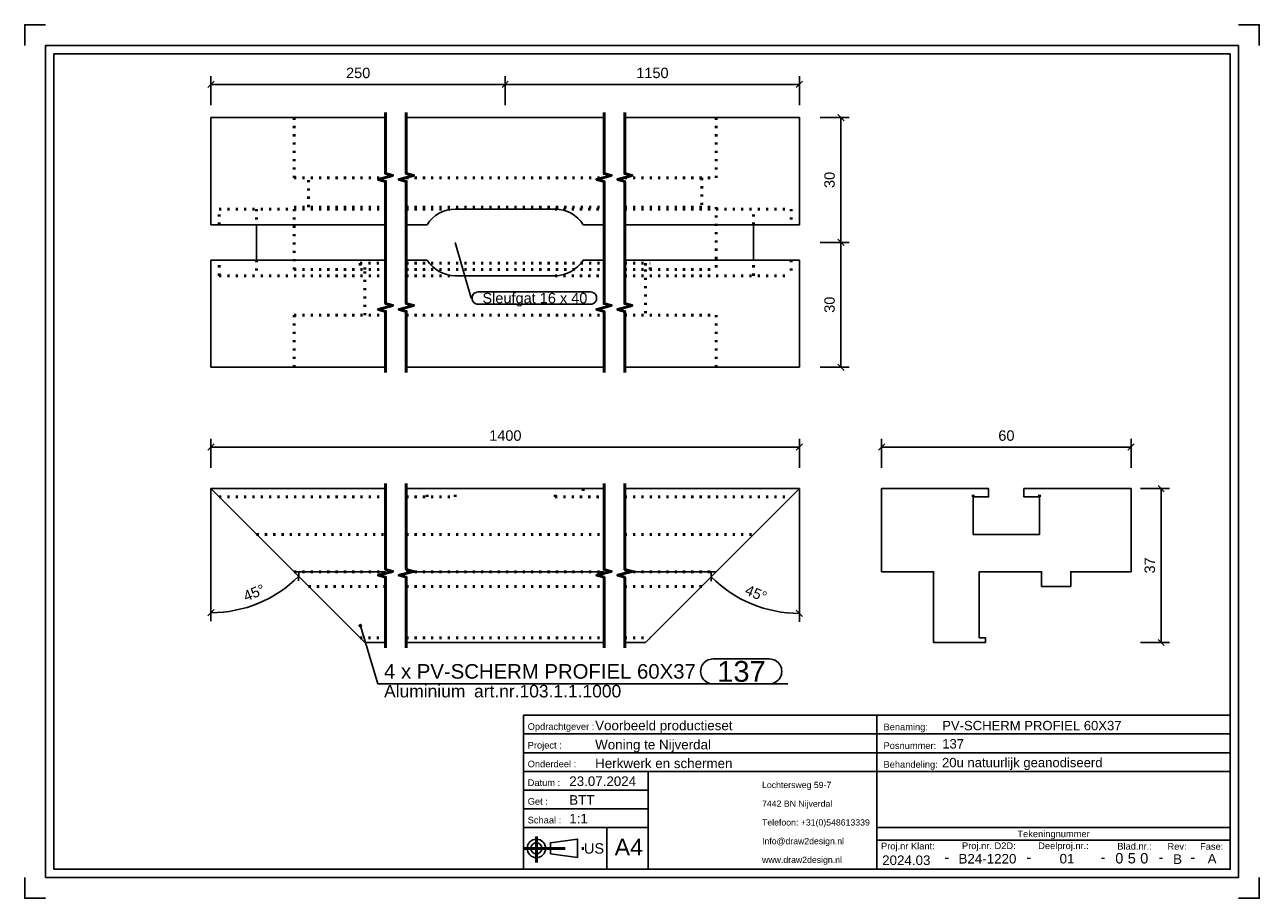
# Model space of a CAD drawing. Header units: millimetres. Extents: x 171 to 468, y -329 to -119.
import ezdxf
from ezdxf.enums import TextEntityAlignment as Align

# ---------------------------------------------------------------- set-up
doc = ezdxf.new("R2010")
doc.units = ezdxf.units.MM
doc.linetypes.add('DOT', pattern=[2, 0.5, -1.5])
doc.linetypes.add('STRICHPUNKT2', pattern=[18.5, 10, -4, 0.5, -4])
doc.layers.get('0').update_dxf_attribs({"linetype": 'CONTINUOUS'})
for name, color, linetype in [('DIM49', 4, 'CONTINUOUS'), ('TXT_ALL', 7, 'CONTINUOUS'), ('TXT_DIM49', 2, 'CONTINUOUS'), ('TXT_YELLOW', 2, 'CONTINUOUS')]:
    doc.layers.add(name, color=color, linetype=linetype)
doc.layers.add('LE_ALL', color=7, linetype='CONTINUOUS', lineweight=50)
doc.styles.add('ARIAL', font='arial.ttf')

# ---------------------------------------------------------------- blocks, each defined once
blk = doc.blocks.new('TFIELD_00005', base_point=(348.85, -319.94))
at = {"layer": 'TXT_YELLOW', "style": 'ARIAL'}
for s, p in [('Lochtersweg 59-7', (348.85, -301.94)), ('7442 BN Nijverdal', (348.85, -306.44)), ('Telefoon: +31(0)548613339', (348.85, -310.94)), ('Info@draw2design.nl', (348.85, -315.44)), ('www.draw2design.nl', (348.85, -319.94))]:
    blk.add_text(s, height=1.5, dxfattribs=at).set_placement(p, align=Align.MIDDLE_LEFT)
blk = doc.blocks.new('FLEX_00004', base_point=(361.66, -322.19))
blk.add_blockref('TFIELD_00005', (348.85, -319.94))
blk = doc.blocks.new('D2D_00003', base_point=(321.72, -320.33))
blk.add_blockref('FLEX_00004', (361.66, -322.19))
blk = doc.blocks.new('TFIELD_00007', base_point=(313.38, -316.88))
at = {"layer": 'TXT_YELLOW', "style": 'ARIAL'}
blk.add_text('A4', height=4, dxfattribs=at).set_placement((313.38, -316.88), align=Align.MIDDLE_LEFT)
blk = doc.blocks.new('FLEX_00006', base_point=(316.76, -316.88))
blk.add_blockref('TFIELD_00007', (313.38, -316.88))
blk = doc.blocks.new('TFIELD_00013', base_point=(306, -317.19))
at = {"layer": 'TXT_YELLOW', "style": 'ARIAL'}
blk.add_text('US', height=2.5, dxfattribs=at).set_placement((306, -317.19), align=Align.MIDDLE_LEFT)
blk = doc.blocks.new('FLEX_00012', base_point=(306, -317.19))
blk.add_blockref('TFIELD_00013', (306, -317.19))
blk = doc.blocks.new('US_00011', base_point=(295.91, -317.19))
blk.add_line((297.93, -318.52), (304.49, -319.41))
blk.add_lwpolyline([(297.93, -318.52), (297.93, -315.85), (304.49, -314.96), (304.49, -319.41)])
for radius in [2.22, 1.33]:
    blk.add_circle((294.57, -317.19), radius)
at = {"layer": 'LE_ALL', "color": 1, "linetype": 'STRICHPUNKT2'}
for p, q in [((294.57, -314.37), (294.57, -320.59)), ((291.47, -317.19), (306.34, -317.19))]:
    blk.add_line(p, q, dxfattribs=at)
blk.add_blockref('FLEX_00012', (306, -317.19))
blk = doc.blocks.new('SCHRIFE_00015', base_point=(302.47, -302.19))
for p, q in [((291.47, -285.19), (376.47, -285.19)), ((291.47, -285.19), (291.47, -322.19)), ((376.47, -285.19), (461.47, -285.19)), ((376.47, -322.19), (376.47, -285.19)), ((461.47, -285.19), (461.47, -322.19)), ((291.47, -289.69), (376.47, -289.69)), ((376.47, -289.69), (461.47, -289.69)), ((291.47, -294.19), (376.47, -294.19)), ((376.47, -294.19), (461.47, -294.19)), ((291.47, -298.69), (461.47, -298.69)), ((321.47, -298.69), (321.47, -322.19)), ((321.47, -303.19), (291.47, -303.19)), ((321.47, -307.69), (291.47, -307.69)), ((321.47, -312.19), (291.47, -312.19)), ((311.47, -312.19), (311.47, -322.19)), ((461.47, -312.19), (376.47, -312.19)), ((461.47, -315.19), (376.47, -315.19)), ((461.47, -322.19), (291.47, -322.19))]:
    blk.add_line(p, q)
at = {"layer": 'TXT_YELLOW', "style": 'ARIAL'}
for s, height, p in [('Voorbeeld productieset', 2.3, (308.7, -288.79)), ('PV-SCHERM PROFIEL 60X37', 2.25, (392.19, -288.79)), ('Woning te Nijverdal', 2.3, (308.7, -293.39)), ('137', 2.25, (392.19, -293.18)), ('Herkwerk en schermen', 2.3, (308.7, -297.89)), ('20u natuurlijk geanodiseerd', 2.25, (392.14, -297.68)), ('23.07.2024', 2.3, (302.47, -302.19)), ('BTT', 2.3, (302.47, -306.69)), ('1:1', 2.3, (302.47, -311.19))]:
    blk.add_text(s, height=height, dxfattribs=at).set_placement(p)
for s, height, p in [('2024.03', 2.3, (383.55, -321.19)), ('-', 2.5, (393.3, -320.53)), ('B24-1220', 2.3, (403.07, -320.83)), ('-', 2.5, (413.04, -320.53)), ('01', 2.3, (422.21, -320.81)), ('-', 2.5, (430.87, -320.53)), ('-', 2.5, (444.81, -320.53)), ('B', 2.3, (448.81, -320.92)), ('-', 2.5, (452.46, -320.53)), ('A', 2.3, (457.11, -320.82))]:
    blk.add_text(s, height=height, dxfattribs=at).set_placement(p, align=Align.CENTER)
blk = doc.blocks.new('TFIELD_00019', base_point=(439.82, -319.56))
at = {"layer": 'TXT_ALL', "style": 'ARIAL'}
blk.add_text('0', height=2.5, dxfattribs=at).set_placement((439.82, -319.56), align=Align.MIDDLE_LEFT)
blk = doc.blocks.new('0_00018')
blk.add_blockref('TFIELD_00019', (439.82, -319.56))
blk = doc.blocks.new('TELLER1_00017')
blk.add_blockref('0_00018', (0, 0))
blk = doc.blocks.new('TFIELD_00022', base_point=(436.82, -319.56))
at = {"layer": 'TXT_ALL', "style": 'ARIAL'}
blk.add_text('5', height=2.5, dxfattribs=at).set_placement((436.82, -319.56), align=Align.MIDDLE_LEFT)
blk = doc.blocks.new('5_00021')
blk.add_blockref('TFIELD_00022', (436.82, -319.56))
blk = doc.blocks.new('TELLER2_00020')
blk.add_blockref('5_00021', (0, 0))
blk = doc.blocks.new('TFIELD_00025', base_point=(433.82, -319.56))
at = {"layer": 'TXT_ALL', "style": 'ARIAL'}
blk.add_text('0', height=2.5, dxfattribs=at).set_placement((433.82, -319.56), align=Align.MIDDLE_LEFT)
blk = doc.blocks.new('0_00024')
blk.add_blockref('TFIELD_00025', (433.82, -319.56))
blk = doc.blocks.new('TELLER3_00023')
blk.add_blockref('0_00024', (0, 0))
blk = doc.blocks.new('NL_00026', base_point=(292.47, -288.69))
at = {"layer": 'TXT_ALL', "color": 1, "style": 'ARIAL'}
blk.add_text('Tekeningnummer', height=1.6, dxfattribs=at).set_placement((418.97, -313.69), align=Align.MIDDLE_CENTER)
at = {"layer": 'TXT_YELLOW', "style": 'ARIAL'}
for s, p in [('Opdrachtgever :', (292.47, -288.69)), ('Benaming:', (378.07, -288.79)), ('Project :', (292.47, -293.19)), ('Posnummer:', (378.07, -293.29)), ('Onderdeel :', (292.47, -297.69)), ('Behandeling:', (378.07, -297.79)), ('Datum :', (292.47, -302.19)), ('Get :', (292.47, -306.69)), ('Schaal :', (292.47, -311.19)), ('Proj.nr Klant:', (377.47, -317.43)), ('Proj.nr. D2D:', (396.95, -317.36)), ('Deelproj.nr.:', (415.28, -317.36)), ('Blad.nr.:', (434.31, -317.47)), ('Rev:', (446.38, -317.52)), ('Fase:', (454.22, -317.52))]:
    blk.add_text(s, height=1.6, dxfattribs=at).set_placement(p)
blk = doc.blocks.new('SCHRIFE_00014')
for name, p in [('SCHRIFE_00015', (302.47, -302.19)), ('NL_00026', (292.47, -288.69)), ('TELLER3_00023', (0, 0)), ('TELLER2_00020', (0, 0)), ('TELLER1_00017', (0, 0))]:
    blk.add_blockref(name, p)
blk = doc.blocks.new('DINA4Q_00002', base_point=(461.47, -126.19))
for p, q in [((463.47, -124.19), (463.47, -324.19)), ((178.47, -322.19), (178.47, -126.19)), ((178.47, -126.19), (461.47, -126.19)), ((176.47, -324.19), (463.47, -324.19))]:
    blk.add_line(p, q)
for points in [[(171.47, -124.19), (171.47, -119.19), (176.47, -119.19)], [(463.47, -119.19), (468.47, -119.19), (468.47, -124.19)], [(176.47, -324.19), (176.47, -124.19), (463.47, -124.19)], [(461.47, -126.19), (461.47, -322.19), (178.47, -322.19)], [(171.47, -324.19), (171.47, -329.19), (176.47, -329.19)], [(463.47, -329.19), (468.47, -329.19), (468.47, -324.19)]]:
    blk.add_lwpolyline(points)
for name, p in [('SCHRIFE_00014', (0, 0)), ('D2D_00003', (321.72, -320.33)), ('US_00011', (295.91, -317.19)), ('FLEX_00006', (316.76, -316.88))]:
    blk.add_blockref(name, p)
blk = doc.blocks.new('_ZBL0051_00001')
blk.add_blockref('DINA4Q_00002', (461.47, -126.19))
blk = doc.blocks.new('_D1', base_point=(318.6, -132.02))
at = {"layer": 'DIM49', "color": 1}
for p, q in [((287.8, -132.77), (286.3, -134.27)), ((287.05, -138.52), (287.05, -131.52)), ((357.83, -133.52), (287.05, -133.52)), ((357.08, -134.27), (358.58, -132.77)), ((357.83, -138.52), (357.83, -131.52))]:
    blk.add_line(p, q, dxfattribs=at)
at = {"layer": 'TXT_DIM49', "style": 'ARIAL'}
blk.add_text('1150', height=2.5, dxfattribs=at).set_placement((318.6, -132.02))
blk = doc.blocks.new('_D2', base_point=(248.78, -132.02))
at = {"layer": 'DIM49', "color": 1}
for p, q in [((217.02, -132.77), (215.52, -134.27)), ((216.27, -138.52), (216.27, -131.52)), ((287.05, -133.52), (216.27, -133.52)), ((286.3, -134.27), (287.8, -132.77)), ((287.05, -138.52), (287.05, -131.52))]:
    blk.add_line(p, q, dxfattribs=at)
at = {"layer": 'TXT_DIM49', "style": 'ARIAL'}
blk.add_text('250', height=2.5, dxfattribs=at).set_placement((248.78, -132.02))
blk = doc.blocks.new('SHAPE_00052', base_point=(275.05, -171.52))
at = {"layer": 'DIM49', "color": 3}
for p, q in [((275.05, -171.52), (278.84, -184.9)), ((280.59, -183.4), (307.54, -183.4)), ((307.54, -186.4), (280.59, -186.4))]:
    blk.add_line(p, q, dxfattribs=at)
for centre, start_param, end_param in [((280.59, -184.9), 1.570796, 4.712389), ((307.54, -184.9), 4.712389, 7.853982)]:
    blk.add_ellipse(centre, major_axis=(1.5, 0), ratio=1, start_param=start_param, end_param=end_param, dxfattribs=at)
at = {"layer": 'TXT_DIM49', "style": 'ARIAL'}
blk.add_text('Sleufgat 16 x 40', height=2.5, dxfattribs=at).set_placement((281.59, -184.9), align=Align.MIDDLE_LEFT)
blk = doc.blocks.new('_D3', base_point=(366.33, -188.44))
at = {"layer": 'DIM49', "color": 1}
for p, q in [((362.83, -171.52), (369.83, -171.52)), ((368.58, -172.27), (367.08, -170.77)), ((367.83, -201.52), (367.83, -171.52)), ((362.83, -201.52), (369.83, -201.52)), ((367.08, -200.77), (368.58, -202.27))]:
    blk.add_line(p, q, dxfattribs=at)
at = {"layer": 'TXT_DIM49', "style": 'ARIAL'}
blk.add_text('30', height=2.5, rotation=90.0002, dxfattribs=at).set_placement((366.33, -188.44))
blk = doc.blocks.new('_D4', base_point=(366.33, -158.44))
at = {"layer": 'DIM49', "color": 1}
for p, q in [((362.83, -141.52), (369.83, -141.52)), ((368.58, -142.27), (367.08, -140.77)), ((367.83, -171.52), (367.83, -141.52)), ((362.83, -171.52), (369.83, -171.52)), ((367.08, -170.77), (368.58, -172.27))]:
    blk.add_line(p, q, dxfattribs=at)
at = {"layer": 'TXT_DIM49', "style": 'ARIAL'}
blk.add_text('30', height=2.5, rotation=90.0002, dxfattribs=at).set_placement((366.33, -158.44))
blk = doc.blocks.new('PV-SCHERM PROFIEL 60X37_00032', base_point=(355.83, -175.77))
for p, q in [((216.27, -141.52), (258.27, -141.52)), ((216.27, -141.52), (216.27, -167.27)), ((263.27, -141.52), (310.83, -141.52)), ((315.83, -141.52), (357.83, -141.52)), ((357.83, -167.27), (357.83, -141.52)), ((216.27, -167.27), (258.27, -167.27)), ((227.27, -167.27), (227.27, -175.77)), ((263.27, -167.27), (268.27, -167.27)), ((305.83, -167.27), (310.83, -167.27)), ((315.83, -167.27), (357.83, -167.27)), ((346.83, -175.77), (346.83, -167.27)), ((216.27, -175.77), (258.27, -175.77)), ((216.27, -175.77), (216.27, -201.52)), ((263.27, -175.77), (268.27, -175.77)), ((305.83, -175.77), (310.83, -175.77)), ((315.83, -175.77), (357.83, -175.77)), ((357.83, -201.52), (357.83, -175.77)), ((299.05, -179.52), (275.05, -179.52)), ((216.27, -201.52), (258.27, -201.52)), ((263.27, -201.52), (310.83, -201.52)), ((315.83, -201.52), (357.83, -201.52))]:
    blk.add_line(p, q)
blk.add_lwpolyline([(268.27, -167.27, -0.258199), (275.05, -163.52), (299.05, -163.52, -0.258199), (305.83, -167.27)], format="xyb")
for centre, start, end in [((275.05, -171.52), -147.91, -90), ((299.05, -171.52), -90, -32.09)]:
    blk.add_arc(centre, 8, start, end)
at = {"layer": 'LE_ALL', "color": 3, "linetype": 'DOT'}
for p, q in [((236.27, -156.02), (236.27, -141.52)), ((337.83, -141.52), (337.83, -156.02)), ((236.27, -156.02), (258.27, -156.02)), ((239.78, -163.02), (239.78, -156.02)), ((263.27, -156.02), (310.83, -156.02)), ((315.83, -156.02), (337.83, -156.02)), ((334.33, -156.02), (334.33, -163.02)), ((236.27, -178.03), (236.27, -163.02)), ((236.27, -163.02), (258.27, -163.02)), ((263.27, -163.02), (310.83, -163.02)), ((315.83, -163.02), (337.83, -163.02)), ((337.83, -163.02), (337.83, -178.03)), ((218.27, -167.27), (218.27, -163.52)), ((218.27, -163.52), (258.27, -163.52)), ((263.27, -163.52), (275.05, -163.52)), ((299.05, -163.52), (310.83, -163.52)), ((315.83, -163.52), (355.83, -163.52)), ((346.83, -167.27), (346.83, -163.52)), ((355.83, -163.52), (355.83, -167.27)), ((218.27, -179.52), (218.27, -175.77)), ((227.27, -175.77), (227.27, -179.52)), ((236.27, -178.03), (258.27, -178.03)), ((252.14, -176.53), (258.27, -176.53)), ((252.14, -176.53), (252.14, -178.03)), ((253.27, -178.03), (253.27, -176.53)), ((253.27, -189.02), (253.27, -178.03)), ((263.27, -176.53), (310.83, -176.53)), ((263.27, -178.03), (310.83, -178.03)), ((315.83, -176.53), (321.97, -176.53)), ((315.83, -178.03), (337.83, -178.03)), ((320.83, -176.53), (320.83, -178.03)), ((320.83, -178.03), (320.83, -189.02)), ((321.97, -178.03), (321.97, -176.53)), ((355.83, -175.77), (355.83, -179.52)), ((218.27, -179.52), (258.27, -179.52)), ((263.27, -179.52), (275.05, -179.52)), ((299.05, -179.52), (310.83, -179.52)), ((315.83, -179.52), (355.83, -179.52)), ((236.27, -201.52), (236.27, -189.02)), ((236.27, -189.02), (258.27, -189.02)), ((263.27, -189.02), (310.83, -189.02)), ((315.83, -189.02), (337.83, -189.02)), ((337.83, -189.02), (337.83, -201.52))]:
    blk.add_line(p, q, dxfattribs=at)
for points in [[(227.27, -163.52), (227.27, -167.27)], [(346.83, -179.52), (346.83, -175.77)]]:
    blk.add_lwpolyline(points, dxfattribs=at)
for name, p in [('_D2', (248.78, -132.02)), ('_D1', (318.6, -132.02)), ('_D4', (366.33, -158.44)), ('SHAPE_00052', (275.05, -171.52)), ('_D3', (366.33, -188.44))]:
    blk.add_blockref(name, p)
blk = doc.blocks.new('PV-SCHERM PROFIEL 60X37_00031')
blk.add_blockref('PV-SCHERM PROFIEL 60X37_00032', (355.83, -175.77))
blk = doc.blocks.new('Profielen_00030')
blk.add_blockref('PV-SCHERM PROFIEL 60X37_00031', (0, 0))
blk = doc.blocks.new('Privacyscherm 60-37_00029')
blk.add_blockref('Profielen_00030', (0, 0))
blk = doc.blocks.new('_A3D0132_00028')
blk.add_blockref('Privacyscherm 60-37_00029', (0, 0))
blk = doc.blocks.new('_SHORTEN_00033', base_point=(310.83, -202.77))
at = {"layer": 'LE_ALL', "color": 4}
for points in [[(258.27, -202.77), (258.27, -188.09), (256.52, -187.62), (260.02, -186.68), (258.27, -186.21), (258.27, -156.84), (256.52, -156.37), (260.02, -155.43), (258.27, -154.96), (258.27, -140.27)], [(263.27, -202.77), (263.27, -188.09), (261.52, -187.62), (265.02, -186.68), (263.27, -186.21), (263.27, -156.84), (261.52, -156.37), (265.02, -155.43), (263.27, -154.96), (263.27, -140.27)], [(310.83, -202.77), (310.83, -188.09), (309.08, -187.62), (312.58, -186.68), (310.83, -186.21), (310.83, -156.84), (309.08, -156.37), (312.58, -155.43), (310.83, -154.96), (310.83, -140.27)], [(315.83, -202.77), (315.83, -188.09), (314.08, -187.62), (317.58, -186.68), (315.83, -186.21), (315.83, -156.84), (314.08, -156.37), (317.58, -155.43), (315.83, -154.96), (315.83, -140.27)]]:
    blk.add_lwpolyline(points, dxfattribs=at)
blk = doc.blocks.new('_ANS0132_00027')
for name, p in [('_A3D0132_00028', (0, 0)), ('_SHORTEN_00033', (310.83, -202.77))]:
    blk.add_blockref(name, p)
blk = doc.blocks.new('_D5', base_point=(344.51, -256.03))
at = {"layer": 'DIM49', "color": 1}
for p, q in [((357.83, -230.7), (357.83, -262.7)), ((337.83, -250.7), (335.2, -253.33)), ((336.64, -252.97), (336.6, -250.85)), ((357.09, -259.93), (358.56, -261.46))]:
    blk.add_line(p, q, dxfattribs=at)
blk.add_ellipse((357.83, -230.7), major_axis=(30, 0), ratio=1, start_param=3.926991, end_param=4.712389, dxfattribs=at)
at = {"layer": 'TXT_DIM49', "style": 'ARIAL'}
for s, p in [('45', (344.51, -256.03)), ('°', (348.06, -257.5))]:
    blk.add_text(s, height=2.5, rotation=337.4999, dxfattribs=at).set_placement(p)
blk = doc.blocks.new('_D6', base_point=(224.72, -257.88))
at = {"layer": 'DIM49', "color": 1}
for p, q in [((216.27, -230.7), (216.27, -262.54)), ((236.27, -250.7), (238.79, -253.21)), ((237.35, -252.86), (237.4, -250.74)), ((217.01, -259.78), (215.54, -261.31))]:
    blk.add_line(p, q, dxfattribs=at)
blk.add_ellipse((216.27, -230.7), major_axis=(29.84, 0), ratio=1, start_param=4.712389, end_param=5.497787, dxfattribs=at)
at = {"layer": 'TXT_DIM49', "style": 'ARIAL'}
for s, p in [('45', (224.72, -257.88)), ('°', (228.27, -256.41))]:
    blk.add_text(s, height=2.5, rotation=22.523, dxfattribs=at).set_placement(p)
blk = doc.blocks.new('_D7', base_point=(283.21, -219.2))
at = {"layer": 'DIM49', "color": 1}
for p, q in [((216.27, -225.7), (216.27, -218.7)), ((357.83, -225.7), (357.83, -218.7)), ((217.02, -219.95), (215.52, -221.45)), ((216.27, -220.7), (357.83, -220.7)), ((357.08, -221.45), (358.58, -219.95))]:
    blk.add_line(p, q, dxfattribs=at)
at = {"layer": 'TXT_DIM49', "style": 'ARIAL'}
blk.add_text('1400', height=2.5, dxfattribs=at).set_placement((283.21, -219.2))
blk = doc.blocks.new('SHAPE_00060', base_point=(252.22, -263.65))
at = {"layer": 'DIM49', "color": 3}
for p, q in [((251.96, -263.61), (252.48, -263.61)), ((252.02, -263.81), (252.42, -263.81)), ((252.33, -263.41), (252.11, -263.41)), ((252.22, -263.65), (256.42, -277.64)), ((337.07, -271.64), (350.59, -271.64)), ((256.42, -277.64), (355.09, -277.64)), ((350.59, -277.64), (337.07, -277.64))]:
    blk.add_line(p, q, dxfattribs=at)
blk.add_lwpolyline([(252.08, -263.43), (252.03, -263.47), (251.99, -263.53), (251.96, -263.59), (251.96, -263.66), (251.97, -263.73), (252, -263.79), (252.04, -263.84), (252.09, -263.88), (252.16, -263.91), (252.23, -263.91), (252.3, -263.9), (252.36, -263.87), (252.41, -263.83), (252.45, -263.77), (252.48, -263.71), (252.48, -263.64), (252.47, -263.57), (252.44, -263.51), (252.4, -263.46), (252.34, -263.42), (252.28, -263.39), (252.21, -263.39), (252.14, -263.4)], close=True, dxfattribs=at)
for centre, start_param, end_param in [((337.07, -274.64), 1.570796, 4.712389), ((350.59, -274.64), 4.712389, 7.853982)]:
    blk.add_ellipse(centre, major_axis=(3, 0), ratio=1, start_param=start_param, end_param=end_param, dxfattribs=at)
at = {"layer": 'TXT_DIM49', "style": 'ARIAL'}
for s, height, p in [('4 x PV-SCHERM PROFIEL 60X37', 3.5, (257.92, -274.64)), ('137', 5, (338.07, -274.64)), ('Aluminium', 3, (257.92, -279.39)), ('art.nr.103.1.1.1000', 3, (279.56, -279.39))]:
    blk.add_text(s, height=height, dxfattribs=at).set_placement(p, align=Align.MIDDLE_LEFT)
blk = doc.blocks.new('PV-SCHERM PROFIEL 60X37_00039', base_point=(315.83, -232.7))
for p, q in [((216.27, -230.7), (258.27, -230.7)), ((216.27, -230.7), (236.27, -250.7)), ((263.27, -230.7), (310.83, -230.7)), ((315.83, -230.7), (357.83, -230.7)), ((337.83, -250.7), (357.83, -230.7)), ((236.27, -250.7), (253.27, -267.7)), ((236.27, -250.7), (258.27, -250.7)), ((263.27, -250.7), (310.83, -250.7)), ((315.83, -250.7), (337.83, -250.7)), ((320.83, -267.7), (337.83, -250.7)), ((253.27, -267.7), (258.27, -267.7)), ((263.27, -267.7), (310.83, -267.7)), ((315.83, -267.7), (320.83, -267.7))]:
    blk.add_line(p, q)
at = {"layer": 'LE_ALL', "color": 3, "linetype": 'DOT'}
for p, q in [((268.27, -232.7), (268.27, -230.7)), ((275.05, -232.7), (275.05, -230.7)), ((299.05, -232.7), (299.05, -230.7)), ((305.83, -230.7), (305.83, -232.7)), ((218.27, -232.7), (258.27, -232.7)), ((263.27, -232.7), (275.05, -232.7)), ((299.05, -232.7), (310.83, -232.7)), ((315.83, -232.7), (355.83, -232.7)), ((227.27, -241.7), (258.27, -241.7)), ((263.27, -241.7), (310.83, -241.7)), ((315.83, -241.7), (346.83, -241.7)), ((236.27, -250.7), (258.27, -250.7)), ((263.27, -250.7), (310.83, -250.7)), ((315.83, -250.7), (337.83, -250.7)), ((239.78, -254.2), (258.27, -254.2)), ((263.27, -254.2), (310.83, -254.2)), ((315.83, -254.2), (334.33, -254.2)), ((252.14, -266.56), (258.27, -266.56)), ((263.27, -266.56), (310.83, -266.56)), ((315.83, -266.56), (321.97, -266.56))]:
    blk.add_line(p, q, dxfattribs=at)
for name, p in [('_D7', (283.21, -219.2)), ('_D6', (224.72, -257.88)), ('_D5', (344.51, -256.03)), ('SHAPE_00060', (252.22, -263.65))]:
    blk.add_blockref(name, p)
blk = doc.blocks.new('PV-SCHERM PROFIEL 60X37_00038')
blk.add_blockref('PV-SCHERM PROFIEL 60X37_00039', (315.83, -232.7))
blk = doc.blocks.new('Profielen_00037')
blk.add_blockref('PV-SCHERM PROFIEL 60X37_00038', (0, 0))
blk = doc.blocks.new('Privacyscherm 60-37_00036')
blk.add_blockref('Profielen_00037', (0, 0))
blk = doc.blocks.new('_A3D0133_00035')
blk.add_blockref('Privacyscherm 60-37_00036', (0, 0))
blk = doc.blocks.new('_SHORTEN_00040', base_point=(310.83, -268.95))
at = {"layer": 'LE_ALL', "color": 4}
for points in [[(258.27, -268.95), (258.27, -252.01), (256.52, -251.54), (260.02, -250.61), (258.27, -250.14), (258.27, -229.45)], [(263.27, -268.95), (263.27, -252.01), (261.52, -251.54), (265.02, -250.61), (263.27, -250.14), (263.27, -229.45)], [(310.83, -268.95), (310.83, -252.01), (309.08, -251.54), (312.58, -250.61), (310.83, -250.14), (310.83, -229.45)], [(315.83, -268.95), (315.83, -252.01), (314.08, -251.54), (317.58, -250.61), (315.83, -250.14), (315.83, -229.45)]]:
    blk.add_lwpolyline(points, dxfattribs=at)
blk = doc.blocks.new('_ANS0133_00034')
for name, p in [('_A3D0133_00035', (0, 0)), ('_SHORTEN_00040', (310.83, -268.95))]:
    blk.add_blockref(name, p)
blk = doc.blocks.new('_D8', base_point=(405.69, -219.2))
at = {"layer": 'DIM49', "color": 1}
for p, q in [((377.61, -225.7), (377.61, -218.7)), ((437.61, -225.7), (437.61, -218.7)), ((378.36, -219.95), (376.86, -221.45)), ((437.61, -220.7), (377.61, -220.7)), ((436.86, -221.45), (438.36, -219.95))]:
    blk.add_line(p, q, dxfattribs=at)
at = {"layer": 'TXT_DIM49', "style": 'ARIAL'}
blk.add_text('60', height=2.5, dxfattribs=at).set_placement((405.69, -219.2))
blk = doc.blocks.new('_D9', base_point=(443.36, -251.12))
at = {"layer": 'DIM49', "color": 1}
for p, q in [((439.86, -230.7), (446.86, -230.7)), ((445.61, -231.45), (444.11, -229.95)), ((444.86, -267.7), (444.86, -230.7)), ((444.11, -266.95), (445.61, -268.45)), ((439.86, -267.7), (446.86, -267.7))]:
    blk.add_line(p, q, dxfattribs=at)
at = {"layer": 'TXT_DIM49', "style": 'ARIAL'}
blk.add_text('37', height=2.5, rotation=90.0002, dxfattribs=at).set_placement((443.36, -251.12))
blk = doc.blocks.new('PV-SCHERM PROFIEL 60X37_00046', base_point=(399.61, -232.7))
blk.add_lwpolyline([(403.36, -230.7), (403.36, -232.7), (399.61, -232.7), (399.61, -241.7), (415.61, -241.7), (415.61, -232.7), (411.86, -232.7), (411.86, -230.7), (437.61, -230.7), (437.61, -250.7), (423.11, -250.7), (423.11, -254.2), (416.11, -254.2), (416.11, -250.7), (401.1, -250.7), (401.1, -266.56), (402.6, -266.56), (402.6, -267.7), (401.1, -267.7), (390.11, -267.7), (390.11, -250.7), (377.61, -250.7), (377.61, -230.7)], close=True)
at = {"layer": 'LE_ALL', "color": 3, "linetype": 'DOT'}
for p, q in [((399.61, -232.7), (399.61, -230.7)), ((415.61, -232.7), (415.61, -230.7))]:
    blk.add_line(p, q, dxfattribs=at)
for name, p in [('_D8', (405.69, -219.2)), ('_D9', (443.36, -251.12))]:
    blk.add_blockref(name, p)
blk = doc.blocks.new('PV-SCHERM PROFIEL 60X37_00045')
blk.add_blockref('PV-SCHERM PROFIEL 60X37_00046', (399.61, -232.7))
blk = doc.blocks.new('Profielen_00044')
blk.add_blockref('PV-SCHERM PROFIEL 60X37_00045', (0, 0))
blk = doc.blocks.new('Privacyscherm 60-37_00043')
blk.add_blockref('Profielen_00044', (0, 0))
blk = doc.blocks.new('_A3D0134_00042')
blk.add_blockref('Privacyscherm 60-37_00043', (0, 0))
blk = doc.blocks.new('_ANS0134_00041')
blk.add_blockref('_A3D0134_00042', (0, 0))

msp = doc.modelspace()

# ---------------------------------------------------------------- block references
for name in ['_ZBL0051_00001', '_ANS0132_00027', '_ANS0133_00034', '_ANS0134_00041']:
    msp.add_blockref(name, (0, 0))

doc.saveas('drawing.dxf')
